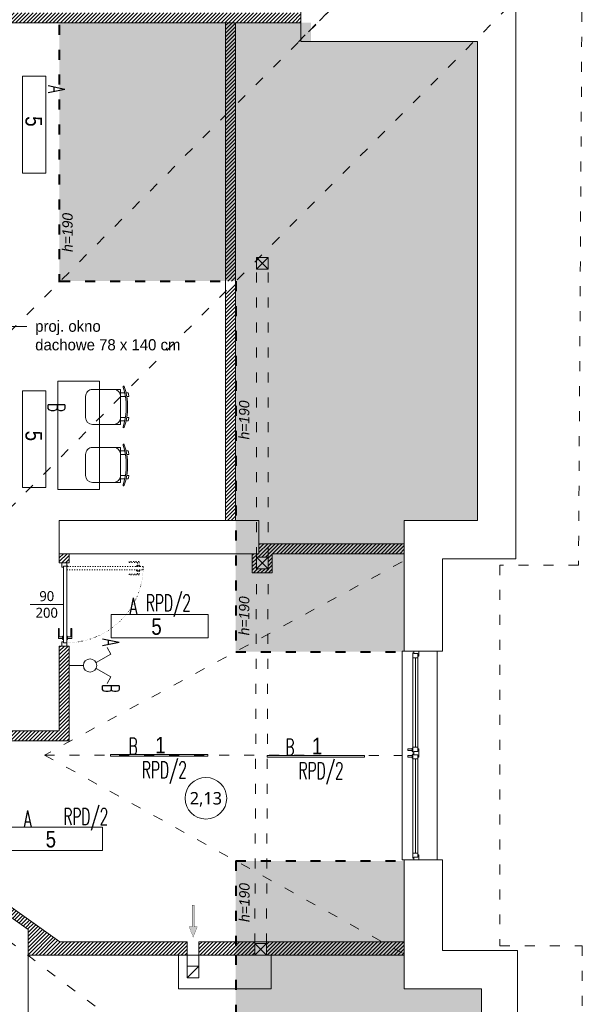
# Model space of a CAD drawing. Header units: millimetres. Extents: x 85284 to 143915, y -66821 to -28273.
# Tile 12 of 31: x 128585 to 129261, y -65513 to -64329. Entities that reach past the tile are written whole.
import ezdxf
from ezdxf import colors
from ezdxf.entities.mleader import LeaderData, LeaderLine
from ezdxf.enums import TextEntityAlignment as Align
from ezdxf.math import Vec2, Vec3

# ---------------------------------------------------------------- set-up
doc = ezdxf.new("R2010")
doc.units = ezdxf.units.MM
for name, pattern in [('ACAD_ISO03W100', [30, 12, -18]), ('ACAD_ISO07W100', [3, 0, -3]), ('ACAD_ISO10W100', [18, 12, -3, 0, -3])]:
    doc.linetypes.add(name, pattern=pattern)
doc.layers.get('0').update_dxf_attribs({"color": 251, "lineweight": 9})
for name, color, linetype, lineweight in [('IE_Numer centralki', 3, 'Continuous', 13), ('IE_Numery obw ośw hala', 6, 'Continuous', 13), ('IE_Oświetlenie podstawowe', 4, 'Continuous', 13), ('IE_Łączniki', 5, 'Continuous', 15), ('konstrukcja istn..KF', 251, 'Continuous', 9), ('opis..KF', 251, 'Continuous', 9), ('opis_arch', 251, 'Continuous', 9), ('pomocnicza', 251, 'Continuous', 9), ('siatka konstr..KF', 251, 'ACAD_ISO10W100', 9), ('stolarka_arch', 251, 'Continuous', 9), ('wentylacja..KF', 251, 'Continuous', 9), ('wypełnienie 2', 251, 'Continuous', 9), ('ściana pro..KF', 251, 'Continuous', 9), ('ściany ist..KF', 251, 'Continuous', 9)]:
    doc.layers.add(name, color=color, linetype=linetype, lineweight=lineweight)
doc.styles.add('ARCH', font='segoeuil.ttf')
doc.styles.add('Opisowy', font='arial.ttf')
doc.styles.add('SIMLPEX', font='simplex.shx')
doc.styles.add('SIMPLEX', font='simplex', dxfattribs={"width": 0.85})
pattern_1 = [(45, (-308.0725, -28536.048), (-2.24506403, 2.24506403), [])]

# ---------------------------------------------------------------- blocks, each defined once
blk = doc.blocks.new('*U177')
at = {"layer": 'stolarka_arch', "lineweight": 0}
blk.add_lwpolyline([(0, 0), (251, 0), (251, -42), (0, -42)], close=True, dxfattribs=at)
at = {"layer": 'stolarka_arch'}
for points in [[(0, -22), (6, -22), (6, -23), (3, -23), (3, -28), (0, -28)], [(3, -23), (8, -23), (8, -29), (2, -29), (2, -28), (3, -28)], [(8, -26), (121.3, -26), (121.3, -23), (8, -23)], [(126.3, -23), (121.3, -23), (121.3, -29), (127.3, -29), (127.3, -28), (126.3, -28)], [(123.3, -22), (133.3, -22), (133.3, -23), (130.3, -23), (130.3, -28), (126.3, -28), (126.3, -23), (123.3, -23)], [(130.3, -23), (135.3, -23), (135.3, -29), (129.3, -29), (129.3, -28), (130.3, -28)], [(243, -26), (135.3, -26), (135.3, -23), (243, -23)], [(248, -23), (243, -23), (243, -29), (249, -29), (249, -28), (248, -28)], [(251, -22), (245, -22), (245, -23), (248, -23), (248, -28), (251, -28)], [(8, -26), (121.3, -26), (121.3, -29), (8, -29)], [(126.3, -30), (122.3, -30), (122.3, -29), (126.3, -29)], [(125.3, -35), (123.3, -35), (123.3, -30), (125.3, -30)], [(134.3, -30), (130.3, -30), (130.3, -29), (134.3, -29)], [(133.3, -35), (131.3, -35), (131.3, -30), (133.3, -30)], [(243, -26), (135.3, -26), (135.3, -29), (243, -29)]]:
    blk.add_lwpolyline(points, close=True, dxfattribs=at)
blk = doc.blocks.new('krzesło')
for p, q in [((5.7, 41.6), (5.7, 41.6)), ((9.1, 37.7), (42.8, 37.7)), ((9.1, -4.4), (9.1, 37.7)), ((1.8, 29.3), (-0.8, 29.3)), ((2.6, 33.5), (0, 33.5)), ((9.1, 29.3), (3.5, 29.3)), ((9.1, 33.5), (4.3, 33.5)), ((51.2, 29.3), (51.2, 4)), ((1.8, 4), (-0.8, 4)), ((9.1, 4), (3.5, 4)), ((2.6, -0.2), (0, -0.2)), ((9.1, -0.2), (4.3, -0.2)), ((5.7, -8.3), (5.7, -8.3)), ((42.8, -4.4), (9.1, -4.4))]:
    blk.add_line(p, q)
for centre, radius, start, end in [((79.1, 16.7), 78.3, 161.8381, 198.1619), ((79.1, 16.7), 76.7, 161.8381, 198.1619), ((5.5, 40.8), 0.841, 71.2164, 161.8381), ((5.5, 40.8), 0.841, 341.8381, 71.2164), ((17.5, 29.3), 8.41, 90, 180), ((42.8, 29.3), 8.41, 0, 90), ((79.1, 16.7), 80.9, 167.9968, 171.0267), ((79.1, 16.7), 80.9, 188.9733, 192.0032), ((17.5, 4), 8.41, 180, 270), ((42.8, 4), 8.41, 270, 0), ((5.5, -7.5), 0.841, 198.1619, 288.7836), ((5.5, -7.5), 0.841, 288.7836, 18.1619)]:
    blk.add_arc(centre, radius, start, end)
blk = doc.blocks.new('*U168')
at = {"layer": 'stolarka_arch', "linetype": 'ACAD_ISO03W100', "lineweight": 0, "ltscale": 0.1}
for points in [[(3.5, 87), (-1.5, 87), (-1.5, 75), (-0.5, 75), (-0.5, 85), (3.5, 85)], [(3.5, 88), (3.5, 84), (4.5, 84), (4.5, 88)], [(4.5, 92), (4.5, 0), (8.5, 0), (8.5, 92)], [(9.5, 88), (9.5, 84), (8.5, 84), (8.5, 88)], [(9.5, 87), (14.5, 87), (14.5, 75), (13.5, 75), (13.5, 85), (9.5, 85)]]:
    blk.add_lwpolyline(points, close=True, dxfattribs=at)
at = {"layer": 'stolarka_arch'}
for points in [[(5, -4), (5, -6), (0, -6), (0, 0), (4, 0), (4, -4), (5, -4)], [(96, 0), (4, 0), (4, -4), (96, -4)], [(91, 1), (91, 6), (79, 6), (79, 5), (89, 5), (89, 1)], [(92, 1), (88, 1), (88, 0), (92, 0)], [(95, -4), (95, -6), (100, -6), (100, 0), (96, 0), (96, -4), (95, -4)], [(91, -5), (91, -10), (79, -10), (79, -9), (89, -9), (89, -5)], [(92, -5), (88, -5), (88, -4), (92, -4)]]:
    blk.add_lwpolyline(points, close=True, dxfattribs=at)
blk.add_circle((4, 0.5), 0.5, dxfattribs=at)
at = {"layer": 'stolarka_arch', "linetype": 'ACAD_ISO07W100', "lineweight": 0, "ltscale": 0.5}
blk.add_arc((4, 0), 92, 0, 89.6506, dxfattribs=at)
blk = doc.blocks.new('opis drzwi')
at = {"layer": 'opis..KF'}
blk.add_line((-20, 0), (20, 0), dxfattribs=at)
at = {"layer": 'opis..KF', "style": 'ARCH', "flags": 12}
for tag, p in [('90', (0, 10)), ('200', (0, -10))]:
    blk.add_attdef(tag, text='', height=12, dxfattribs=at).set_placement(p, align=Align.MIDDLE_CENTER)
blk = doc.blocks.new('nr pom')
at = {"layer": 'opis..KF', "lineweight": 20}
blk.add_circle((0, 0), 25, dxfattribs=at)
at = {"layer": 'opis..KF', "style": 'ARCH'}
blk.add_attdef('00', text='', height=15, dxfattribs=at).set_placement((0, 0), align=Align.MIDDLE_CENTER)
blk = doc.blocks.new('*U1072')
at = {"layer": 'wentylacja..KF', "lineweight": 5}
h = blk.add_hatch(color=256, dxfattribs=at)
h.dxf.hatch_style = 1
h.paths.add_polyline_path([(12.5, 5), (12.5, 1.2), (38.5, 1.2), (38.5, -1.3), (12.5, -1.3), (12.5, -5), (0, 0)])
at = {"layer": 'wentylacja..KF', "color": 240, "const_width": 0.239}
blk.add_lwpolyline([(12.5, 5), (12.5, 1.2), (38.5, 1.2), (38.5, -1.3), (12.5, -1.3), (12.5, -5), (0, 0)], close=True, dxfattribs=at)
blk = doc.blocks.new('_Dot')
at = {"color": 0, "linetype": 'ByBlock', "lineweight": -2}
blk.add_line((-0.5, 0), (-1, 0), dxfattribs=at)
at = {"color": 0, "linetype": 'ByBlock', "const_width": 0.5}
blk.add_lwpolyline([(-0.25, 0, 1), (0.25, 0, 1)], format="xyb", close=True, dxfattribs=at)
blk = doc.blocks.new('Oprawa 5.0')
at = {"layer": 'IE_Oświetlenie podstawowe', "color": 0, "linetype": 'ByBlock'}
blk.add_lwpolyline([(-58.3, 28), (58.2, 28), (58.2, 0), (-58.3, 0)], close=True, dxfattribs=at)
at = {"layer": 'IE_Oświetlenie podstawowe', "color": 0, "insert": (-10.2, 23.7), "char_height": 20, "width": 20.191, "attachment_point": 1, "style": 'Opisowy'}
blk.add_mtext('{\\W0.8;5}', dxfattribs=at)
blk = doc.blocks.new('Oprawa 1.0')
at = {"layer": 'IE_Oświetlenie podstawowe', "color": 0, "linetype": 'ByBlock'}
blk.add_lwpolyline([(-58.5, 2), (58.5, 2), (58.5, 0), (-58.5, 0)], close=True, dxfattribs=at)
at = {"layer": 'IE_Oświetlenie podstawowe', "color": 0, "insert": (-4.8, 23.3), "char_height": 20, "width": 20.191, "attachment_point": 1, "style": 'Opisowy'}
blk.add_mtext('{\\W0.8;1}', dxfattribs=at)
blk = doc.blocks.new('*U1125')
at = {"layer": 'IE_Łączniki', "color": 0}
blk.add_line((0, 17), (0, 0), dxfattribs=at)
for points in [[(-13.7, 50), (-21.5, 45.5)], [(-3.5, 32.2), (-13.7, 50)], [(3.5, 32.2), (13.7, 50)], [(13.7, 50), (21.5, 45.5)]]:
    blk.add_lwpolyline(points, dxfattribs=at)
blk.add_circle((0, 25), 8, dxfattribs=at)
at = {"style": 'SIMLPEX', "width": 0.7, "flags": 4}
blk.add_attdef('STEROWANIE_1', (28.5, -5.5), '', height=20, rotation=360, dxfattribs=at)
at = {"layer": 'IE_Łączniki', "color": 0, "style": 'SIMLPEX', "width": 0.7, "flags": 4}
for tag, p in [('OBWÓD', (28.5, 44.5)), ('STEROWANIE', (28.5, 19.5))]:
    blk.add_attdef(tag, p, '', height=20, rotation=0.0872, dxfattribs=at)

msp = doc.modelspace()

# ---------------------------------------------------------------- hatches: boundary and pattern name
at = {"layer": 'pomocnicza', "linetype": 'ByBlock', "lineweight": 0, "true_color": 0xe8e8e8}
h = msp.add_hatch(color=254, dxfattribs=at)
h.dxf.hatch_style = 1
h.paths.add_polyline_path([(128632.4, -64332.5), (128632.4, -64643.2), (128844.3, -64643.2), (128844.3, -65088.8), (129046.9, -65088.8), (129046.9, -64931), (129134.9, -64931), (129134.9, -64355), (128934.9, -64355), (128934.9, -64332.5)])
h = msp.add_hatch(color=254, dxfattribs=at)
h.dxf.hatch_style = 1
h.paths.add_polyline_path([(128595.1, -65755.2), (128701.6, -65755.2), (128844.5, -65643.3), (128844.5, -65340.3), (129046.9, -65340.3), (129046.9, -65494), (129139.7, -65494), (129139.5, -65887.5), (128952.1, -66080), (128595.1, -66080)])
at = {"layer": 'wypełnienie 2', "linetype": 'ByBlock', "transparency": 33554595}
h = msp.add_hatch(dxfattribs=at)
h.set_pattern_fill('ANSI31', color=256)
h.set_pattern_definition(pattern_1)
h.paths.add_polyline_path([(128632.4, -64320.5), (128530.7, -64320.5), (128530.7, -64332.5), (128632.4, -64332.5)])
h.paths.add_polyline_path([(128922.9, -64320.5), (128632.4, -64320.5), (128632.4, -64332.5), (128922.9, -64332.5)])
h = msp.add_hatch(dxfattribs=at)
h.set_pattern_fill('ANSI31', color=256)
h.set_pattern_definition(pattern_1)
h.paths.add_polyline_path([(128844.3, -64431.7), (128832.3, -64443.7), (128832.3, -64643.2), (128844.3, -64643.2)])
h.paths.add_polyline_path([(128844.3, -64332.5), (128832.3, -64332.5), (128832.3, -64443.7), (128844.3, -64431.7)])
h.paths.add_polyline_path([(128844.3, -64643.3), (128832.3, -64655.4), (128832.3, -64931), (128844.3, -64931)])
h.paths.add_polyline_path([(128883.4, -64959), (128872.4, -64959), (128872.4, -64971), (128883.4, -64971)])
h.paths.add_polyline_path([(129046.9, -64959), (128883.4, -64959), (128883.4, -64971), (129046.9, -64971)])
h = msp.add_hatch(dxfattribs=at)
h.set_pattern_fill('ANSI31', color=256)
h.set_pattern_definition(pattern_1)
h.paths.add_polyline_path([(128644.4, -64971), (128632.4, -64971), (128632.4, -64982), (128644.4, -64982)])
h.paths.add_polyline_path([(128644.4, -65082), (128632.4, -65082), (128632.4, -65184), (128530.7, -65184), (128530.7, -65196), (128644.4, -65196)])
h.paths.add_polyline_path([(128530.7, -65184), (128516.7, -65184), (128516.7, -65196), (128530.7, -65196)])
h.paths.add_polyline_path([(128516.7, -65184), (128342.7, -65184), (128342.7, -65244.1), (128516.4, -65367.2), (128516.7, -65367.2), (128516.7, -65354.9), (128344.7, -65232.9), (128344.7, -65196), (128516.7, -65196)])
h.paths.add_polyline_path([(128342.7, -65184), (128328.7, -65184), (128328.7, -65234), (128342.7, -65234)])
h.paths.add_polyline_path([(128328.7, -65184), (128307, -65184), (128286.7, -65204.4), (128328.7, -65234.1), (128328.7, -65234)])
h.paths.add_polyline_path([(128307, -65184), (128257.9, -65184), (128286.7, -65204.4)])
h = msp.add_hatch(dxfattribs=at)
h.set_pattern_fill('ANSI31', color=256)
h.set_pattern_definition(pattern_1)
h.paths.add_polyline_path([(128869.4, -64975), (128869.4, -64971), (128864.4, -64971), (128864.4, -64994), (128869.4, -64994), (128869.4, -64989)])
h.paths.add_polyline_path([(128883.4, -64989), (128869.4, -64989), (128869.4, -64994), (128883.4, -64994)])
h.paths.add_polyline_path([(128888.4, -64971), (128883.4, -64971), (128883.4, -64975), (128883.4, -64989), (128883.4, -64994), (128888.4, -64994)])
h.paths.add_polyline_path([(128883.4, -64971), (128872.4, -64971), (128869.4, -64971), (128869.4, -64975), (128883.4, -64975)])
h = msp.add_hatch(dxfattribs=at)
h.set_pattern_fill('ANSI31', color=256)
h.set_pattern_definition(pattern_1)
h.paths.add_polyline_path([(128530.7, -65364.8), (128530.7, -65377.3), (128595.1, -65423), (128595.1, -65453.5), (128775.9, -65453.5), (128786.1, -65453.5), (128786.1, -65437.5), (128633.2, -65437.5)])
h.paths.add_polyline_path([(128516.7, -65354.9), (128516.7, -65367.2), (128530.7, -65367.2), (128530.7, -65364.8)])
h.paths.add_polyline_path([(128844.5, -65437.5), (128800.1, -65437.5), (128800.1, -65453.5), (128844.5, -65453.5)])
h.paths.add_polyline_path([(128867.4, -65439.5), (128867.4, -65437.5), (128844.5, -65437.5), (128844.5, -65453.5), (128867.4, -65453.5)])
h.paths.add_polyline_path([(128881.4, -65437.5), (128881.4, -65439.5), (128881.4, -65453.5), (128886.9, -65453.5), (129046.9, -65453.5), (129046.9, -65437.5)])

# ---------------------------------------------------------------- linework, layer by layer
at = {"linetype": 'ACAD_ISO03W100'}
for p, q in [((129046.4, -64228.8), (128065.7, -65213.5)), ((129256.4, -64228.8), (128277.7, -65213.5)), ((128869.4, -64975), (128869.4, -64629)), ((128883.4, -64975), (128883.4, -64629)), ((129044.4, -64980.8), (128614.6, -65213.1)), ((128867.4, -65439.5), (128869.4, -64989)), ((128881.4, -65439.5), (128883.4, -64989)), ((129177.4, -65895.7), (128277.7, -65213.5)), ((128614.6, -65213.1), (129044.4, -65451)), ((128614.6, -65213.1), (129044.4, -65213.5))]:
    msp.add_line(p, q, dxfattribs=at)
for p, q in [((129044.4, -65088), (129044.4, -65338)), ((128786.1, -65466.9), (128786.1, -65437.5)), ((128800.1, -65466.9), (128800.1, -65437.5)), ((128786.1, -65480.9), (128800.1, -65466.9))]:
    msp.add_line(p, q)
msp.add_lwpolyline([(127084.9, -62605), (129048.9, -62605), (129048.9, -64229), (129260.9, -64229.5), (129256.4, -64984.6), (129162, -64984.6), (129162, -65442.4), (129260.9, -65442.4), (129260.9, -65959.9), (129019.5, -66206), (127438.5, -66206)], dxfattribs=at)
msp.add_lwpolyline([(128680.9, -64893.6), (128630.9, -64893.6), (128630.9, -64763.6), (128680.9, -64763.6), (128680.9, -64893.6)])
at = {"linetype": 'ByBlock'}
msp.add_lwpolyline([(128775.9, -65494), (128886.9, -65494), (128886.9, -65453.5), (128775.9, -65453.5)], close=True, dxfattribs=at)
msp.add_lwpolyline([(128786.1, -65466.9), (128800.1, -65466.9), (128800.1, -65480.9), (128786.1, -65480.9)], close=True)
at = {"layer": 'konstrukcja istn..KF', "color": 18, "true_color": 0x000000}
msp.add_lwpolyline([(128869.4, -64975), (128883.4, -64975), (128883.4, -64989), (128869.4, -64989), (128869.4, -64975)], dxfattribs=at)
at = {"layer": 'pomocnicza', "color": 114, "linetype": 'ACAD_ISO03W100', "lineweight": 40, "true_color": 0x139b48}
for p, q in [((128632.4, -64095), (128632.4, -64644.5)), ((128633.7, -64643.2), (128844.5, -64643.2)), ((128844.5, -64643.2), (128844.5, -65088.8)), ((128844.5, -65088.8), (129046.9, -65088.8)), ((128844.5, -65340.3), (128844.5, -65453.5)), ((128844.5, -65340.3), (129046.9, -65340.3)), ((128844.5, -65453.5), (128844.5, -65643.3))]:
    msp.add_line(p, q, dxfattribs=at)
at = {"layer": 'siatka konstr..KF', "color": 18, "lineweight": 9, "true_color": 0x000000}
msp.add_line((128966.4, -64308.8), (128919.9, -64355.5), dxfattribs=at)
at = {"layer": 'wypełnienie 2', "linetype": 'ByBlock'}
msp.add_lwpolyline([(128869.4, -64989), (128883.4, -64989), (128883.4, -64975), (128869.4, -64975)], close=True, dxfattribs=at)
at = {"layer": 'ściana pro..KF', "linetype": 'ByBlock'}
for p, q in [((128922.9, -64332.5), (128357.4, -64332.5)), ((128832.3, -64931), (128832.3, -64332.5)), ((128844.3, -64931), (128844.3, -64332.5)), ((128632.4, -64982), (128632.4, -64971)), ((128632.4, -64982), (128644.4, -64982)), ((128644.4, -64982), (128644.4, -64971)), ((128632.4, -65184), (128632.4, -65082)), ((128632.4, -65082), (128644.4, -65082)), ((128644.4, -65196), (128644.4, -65082)), ((128257.9, -65184), (128632.4, -65184)), ((128344.7, -65196), (128644.4, -65196)), ((128344.7, -65232.9), (128633.2, -65437.5)), ((128633.2, -65437.5), (128786.1, -65437.5)), ((128800.1, -65437.5), (129046.9, -65437.5)), ((128775.9, -65453.5), (128595.1, -65453.5)), ((128886.9, -65453.5), (129046.9, -65453.5))]:
    msp.add_line(p, q, dxfattribs=at)
for points in [[(128872.4, -64959), (129046.9, -64959)], [(128864.4, -64971), (128864.4, -64994), (128888.4, -64994), (128888.4, -64971)], [(128888.4, -64971), (129046.9, -64971)]]:
    msp.add_lwpolyline(points, dxfattribs=at)
at = {"layer": 'ściany ist..KF', "linetype": 'ByBlock'}
for p, q in [((128869.4, -64615), (128883.4, -64629)), ((128869.4, -64629), (128883.4, -64615)), ((128632.4, -64971), (128632.4, -64931)), ((128632.4, -64931), (128872.4, -64931)), ((128872.4, -64931), (128872.4, -64971)), ((128872.4, -64971), (128632.4, -64971)), ((128869.4, -64975), (128883.4, -64989)), ((128869.4, -64989), (128883.4, -64975)), ((129046.9, -65339), (129046.9, -65494)), ((129046.9, -65339), (129088.9, -65339)), ((128589.4, -65419), (128530.7, -65377.3)), ((128595.1, -65423), (128589.4, -65419)), ((128595.1, -65423), (128595.1, -66048)), ((128867.4, -65439.5), (128881.4, -65453.5)), ((128867.4, -65453.5), (128881.4, -65439.5)), ((128886.9, -65453.5), (128775.9, -65453.5)), ((128775.9, -65453.5), (128775.9, -65494)), ((128886.9, -65494), (128886.9, -65453.5)), ((128775.9, -65494), (128886.9, -65494))]:
    msp.add_line(p, q, dxfattribs=at)
for points in [[(128922.9, -64051.7), (128968.9, -64051.7), (128968.9, -64309), (129180.9, -64309), (129180.9, -64977), (129092.9, -64977), (129092.9, -65088), (129046.9, -65088), (129046.9, -64931), (129134.9, -64931), (129134.9, -64355), (128922.9, -64355), (128922.9, -64051.7)], [(128869.4, -64615), (128883.4, -64615), (128883.4, -64629), (128869.4, -64629), (128869.4, -64615)], [(128125.1, -66126), (128960.4, -66126), (129182.9, -65904.1), (129182.9, -65448), (129092.9, -65448), (129092.9, -65339), (129046.9, -65339), (129046.9, -65494), (129139.7, -65494), (129139.5, -65887.5), (128952.1, -66080), (128595.1, -66080), (128595.1, -65423), (128530.7, -65377.3), (128530.7, -65381.2), (128516.7, -65381.2), (128516.7, -65367.4), (128342.7, -65244.1), (128342.7, -65248), (128328.7, -65248), (128328.7, -65234.1), (128257.9, -65184), (128092.9, -65184), (128092.9, -65150.4)], [(128867.4, -65439.5), (128881.4, -65439.5), (128881.4, -65453.5), (128867.4, -65453.5), (128867.4, -65439.5)]]:
    msp.add_lwpolyline(points, dxfattribs=at)
msp.add_lwpolyline([(128883.4, -64989), (128869.4, -64989), (128869.4, -64975), (128883.4, -64975)], close=True, dxfattribs=at)

# ---------------------------------------------------------------- block references
at = {"rotation": 179.9999999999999}
for p in [(128715.3, -64777.8), (128715.3, -64847.6)]:
    msp.add_blockref('krzesło', p, dxfattribs=at)
at = {"layer": 'IE_Oświetlenie podstawowe', "linetype": 'ByBlock', "rotation": 270}
for p in [(128588.1, -64455.2), (128588.1, -64833.3)]:
    msp.add_blockref('Oprawa 5.0', p, dxfattribs=at)
at = {"layer": 'IE_Oświetlenie podstawowe', "linetype": 'ByBlock'}
for name, p in [('Oprawa 5.0', (128753.3, -65072.2)), ('Oprawa 1.0', (128752.5, -65214.5)), ('Oprawa 1.0', (128940.9, -65215.5)), ('Oprawa 5.0', (128626.3, -65327.9)), ('Oprawa 5.0', (128626.3, -65327.9))]:
    msp.add_blockref(name, p, dxfattribs=at)
at = {"layer": 'IE_Łączniki', "rotation": 270}
msp.add_blockref('*U1125', (128644.4, -65105.4), dxfattribs=at)
at = {"layer": 'opis..KF', "color": 30}
msp.add_blockref('nr pom', (128808.6, -65265), dxfattribs=at).add_auto_attribs({'00': '2,13'})
at = {"layer": 'opis_arch'}
ref = msp.add_blockref('opis drzwi', (128617.4, -65032), dxfattribs=at)
ref.add_attrib('90', '90', dxfattribs={"layer": 'opis..KF', "height": 12, "style": 'ARCH'}).set_placement((128617.4, -65022), align=Align.MIDDLE_CENTER)
ref.add_attrib('200', '200', dxfattribs={"layer": 'opis..KF', "height": 12, "style": 'ARCH'}).set_placement((128617.4, -65042), align=Align.MIDDLE_CENTER)
at = {"layer": 'stolarka_arch', "rotation": 270}
msp.add_blockref('*U168', (128641.4, -64982), dxfattribs=at)
at = {"layer": 'stolarka_arch', "xscale": -1, "rotation": 270}
msp.add_blockref('*U177', (129086.4, -65339), dxfattribs=at)
at = {"layer": 'wentylacja..KF', "rotation": 89.99999999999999}
msp.add_blockref('*U1072', (128793.3, -65432), dxfattribs=at)

# ---------------------------------------------------------------- texts
at = {"layer": 'IE_Numer centralki', "style": 'SIMPLEX', "width": 0.6}
for s, p in [('A', (128619.3, -64408.1)), ('B', (128619.3, -64789.8)), ('A', (128684.5, -65073.2)), ('B', (128684.5, -65127.6))]:
    msp.add_text(s, height=20, rotation=270, dxfattribs=at).set_placement(p)
for s, p in [('A', (128716.7, -65044.2)), ('B', (128715.7, -65212.5)), ('B', (128904.1, -65213.5)), ('A', (128589.8, -65299.9))]:
    msp.add_text(s, height=20, dxfattribs=at).set_placement(p)
at = {"layer": 'IE_Numery obw ośw hala', "style": 'SIMPLEX', "width": 0.6}
for p in [(128736.5, -65040.2), (128731.7, -65240.9), (128920, -65241.9), (128637.3, -65297.1)]:
    msp.add_text('RPD/2', height=20, dxfattribs=at).set_placement(p)
at = {"layer": 'opis..KF', "char_height": 12.48, "attachment_point": 5, "rotation": 90, "style": 'ARCH'}
for insert in [(128642.4, -64584.7), (128854.7, -64810.2), (128854.7, -65045.7), (128855, -65390.4)]:
    msp.add_mtext_dynamic_manual_height_columns('{\\fCentury Gothic|b0|i1|c238|p34;h=190}', width=156.7, gutter_width=70, heights=[0], dxfattribs=dict(at, insert=insert))

# ---------------------------------------------------------------- leaders
at = {"layer": 'opis..KF', "lineweight": 9}
ml = msp.add_multileader_mtext('Standard', dxfattribs=at)
ml.set_content('{\\fCentury Gothic|b0|i0|c238|p34;proj. okno \\Pdachowe 78 x 140 cm}', color=256, style='ARCH')
ml.set_leader_properties(color=256, linetype='ByLayer', lineweight=-1)
ml.set_arrow_properties(name='DOT')
ml.build(insert=Vec2(0, 0))
ml.multileader.update_dxf_attribs({"dogleg_length": 31.7, "arrow_head_size": 8.39})
ctx = ml.context
ctx.base_point, ctx.char_height, ctx.arrow_head_size, ctx.landing_gap_size, ctx.plane_origin = Vec3(128593.4, -64697.6), 13.416, 8.39, 10.1, Vec3(128748.5, -64613.8)
notes = []
notes.append((ctx, [(1, (1, 1, 0), (128403.2, -64697.6), (1, 0), 190.1, [(0, [(128376.7, -64639.5)], 0, [])])]))
ctx.mtext.insert, ctx.mtext.flow_direction = Vec3(128603.5, -64690.7), 5
for ctx, leaders in notes:
    for number, flags, end, landing, length, lines in leaders:
        leader = LeaderData()
        leader.index, (leader.has_last_leader_line, leader.has_dogleg_vector, leader.attachment_direction) = number, flags
        leader.last_leader_point, leader.dogleg_vector, leader.dogleg_length = Vec3(end), Vec3(landing), length
        for number, points, colour, breaks in lines:
            line = LeaderLine()
            line.index, line.vertices, line.color, line.breaks = number, Vec3.list(points), colors.encode_raw_color(colour), breaks
            leader.lines.append(line)
        ctx.leaders.append(leader)

doc.saveas('drawing.dxf')
